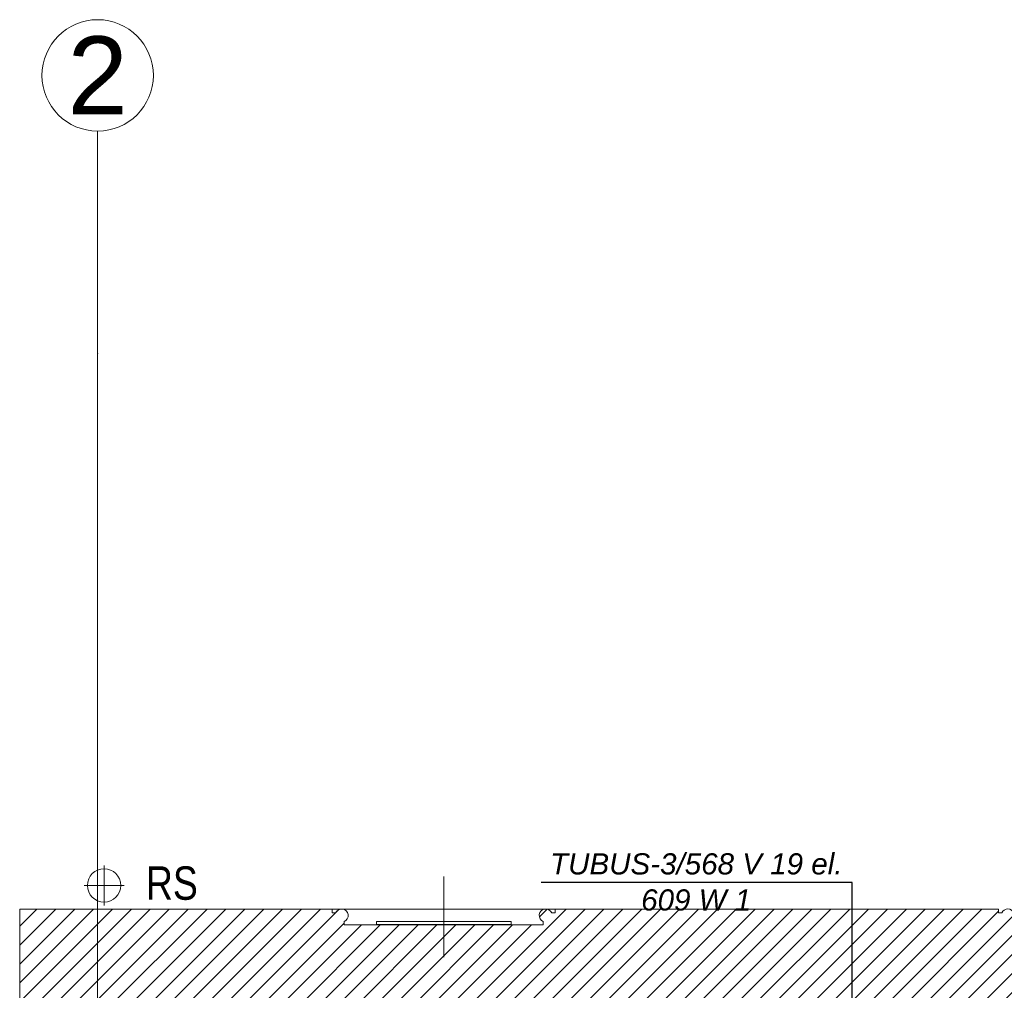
# Model space of a CAD drawing. Header units: millimetres. Extents: x -573548 to 674770, y -210017 to -47794.
# Tile 31 of 234: x 87263 to 91683, y -143400 to -139042. Entities that reach past the tile are written whole.
import ezdxf
from ezdxf.enums import TextEntityAlignment as Align

# ---------------------------------------------------------------- set-up
doc = ezdxf.new("R2010")
doc.units = ezdxf.units.MM
for name, color, linetype, lineweight in [('A.05 RZUT 1 PIĘTRA_is$0$Drawing & Figure_Nr_pióra__18', 8, 'Continuous', 9), ('A.05 RZUT 1 PIĘTRA_is$0$OKNO_DETAL_Nr_pióra__8', 8, 'Continuous', 9), ('A.05 RZUT 1 PIĘTRA_is$0$opisy inne_Nr_pióra__1', 8, 'Continuous', 9), ('A.05 RZUT 1 PIĘTRA_is$0$OSIE_Nr_pióra__1', 8, 'Continuous', 9), ('A.05 RZUT 1 PIĘTRA_is$0$RURY SPUSTOWE_Nr_pióra__3', 8, 'Continuous', 9), ('A.05 RZUT 1 PIĘTRA_is$0$Structural - Bearing_Nr_pióra__21', 8, 'Continuous', 9), ('A.05 RZUT 1 PIĘTRA_is$0$Structural - Grid', 8, 'Continuous', 9), ('A.05 RZUT 1 PIĘTRA_is$0$Structural - Grid_Nr_pióra__17', 8, 'Continuous', 9)]:
    doc.layers.add(name, color=color, linetype=linetype, lineweight=lineweight)
doc.layers.add('SAN_Etykiety grzejników CO na rzucie', color=7, linetype='Continuous')
doc.styles.add('A.05 RZUT 1 PIĘTRA_is$0$STYL_AUTOMATYCZNY_1', font='arial.ttf')
doc.styles.add('A.05 RZUT 1 PIĘTRA_is$0$STYL_AUTOMATYCZNY_4', font='arial.ttf', dxfattribs={"width": 0.8})
doc.styles.add('Etykiety grzejników CO na rzucie', font='ariali.ttf')

# ---------------------------------------------------------------- blocks, each defined once
blk = doc.blocks.new('A.05 RZUT 1 PIĘTRA_is$0$Standardowy znacznik osi_2')
at = {"layer": 'A.05 RZUT 1 PIĘTRA_is$0$Structural - Grid_Nr_pióra__17'}
for p, q in [((1000, 0), (17853.1, 0)), ((17853.1, 0), (18853.1, 0))]:
    blk.add_line(p, q, dxfattribs=at)
blk.add_circle((19103.1, 0), 250, dxfattribs=at)
blk.add_point((17853.1, 0), dxfattribs=at)
blk.add_point((17853.1, 0), dxfattribs=at)
at = {"layer": 'A.05 RZUT 1 PIĘTRA_is$0$Structural - Grid_Nr_pióra__17', "style": 'A.05 RZUT 1 PIĘTRA_is$0$STYL_AUTOMATYCZNY_1'}
for tag, p in [('AC_MarkerText_1_0', (5, -80)), ('AC_MarkerText_1_1', (19358.1, -80))]:
    blk.add_attdef(tag, text='', height=350, rotation=270, dxfattribs=at).set_placement(p, align=Align.TOP_CENTER)
blk = doc.blocks.new('A.05 RZUT 1 PIĘTRA_is')
at = {"layer": 'A.05 RZUT 1 PIĘTRA_is$0$Drawing & Figure_Nr_pióra__18'}
h = blk.add_hatch(dxfattribs=at)
h.set_pattern_fill('Common_Brick_0001', color=256, style=0, pattern_type=2)
h.set_pattern_definition([(45, (0, 0), (-42.426407, 42.426407), [])])
h.paths.add_polyline_path([(87547.3, -93779), (87547.3, -93919), (87823.3, -93919), (88273.3, -93862.9), (88273.3, -93782.9), (91703.3, -93782.9), (91703.3, -94482.9), (91703.3, -97341), (91703.3, -98112.9), (91554.1, -98112.9), (91554.1, -98242.8), (91554.1, -98502.9), (91644.1, -98502.9), (91644.1, -98860.5), (91644.1, -98887.1), (91671.2, -98887.1), (91671.2, -98912.9), (91774.1, -98912.9), (91774.2, -98862.9), (91784.1, -98862.9), (91784.1, -98532.9), (92084.1, -98532.9), (92084.1, -98041), (92084.1, -98041), (92016.7, -98041), (91846.8, -98041), (91847.8, -97341), (91852.2, -94482.9), (91853.3, -93781.9), (91983.5, -93781.9), (92075.1, -93397.8), (92075.1, -93255.2), (92061.8, -93135.2), (92052.3, -93135.2, -0.383982), (92016.8, -93099.9), (92004.4, -93099.9), (92004.4, -93084.9, 1.205804), (91956.6, -93052.7), (91941.8, -93052.7), (91941.8, -93035.2), (91859.2, -93035.2), (90033.3, -93035.2), (89950.7, -93035.2), (89950.7, -93052.7), (89935.9, -93052.7, 0.263086), (89912.9, -93035.2), (89905, -93035.2, 0.761796), (89897.5, -93091.3), (89897.5, -93106.1), (89450.7, -93106.1), (89003.9, -93106.1), (89003.9, -93091.3, 0.761796), (88996.4, -93035.2), (88988.4, -93035.2, 0.263086), (88965.5, -93052.7), (88950.7, -93052.7), (88950.7, -93035.2), (87547.3, -93035.2), (87547.3, -93661)])
h.paths.add_polyline_path([(91854.1, -98374.7), (91714.1, -98374.7), (91714.1, -98365.3), (91847.9, -98234.7), (91854.1, -98234.7)], flags=0)
at = {"layer": 'A.05 RZUT 1 PIĘTRA_is$0$OKNO_DETAL_Nr_pióra__8'}
for p, q in [((89450.7, -92889.6), (89450.7, -93251.5)), ((88950.7, -93035.2), (89950.7, -93035.2))]:
    blk.add_line(p, q, dxfattribs=at)
at = {"layer": 'A.05 RZUT 1 PIĘTRA_is$0$OSIE_Nr_pióra__1'}
for p, q in [((87926.4, -93019.3), (87926.4, -92839.3)), ((87836.4, -92929.3), (88016.4, -92929.3))]:
    blk.add_line(p, q, dxfattribs=at)
at = {"layer": 'A.05 RZUT 1 PIĘTRA_is$0$RURY SPUSTOWE_Nr_pióra__3'}
blk.add_circle((87926.4, -92929.3), 75, dxfattribs=at)
at = {"layer": 'A.05 RZUT 1 PIĘTRA_is$0$Structural - Bearing_Nr_pióra__21'}
for p, q in [((87547.3, -93035.2), (87547.3, -93661)), ((87547.3, -93035.2), (88950.7, -93035.2)), ((90033.3, -93035.2), (91859.2, -93035.2))]:
    blk.add_line(p, q, dxfattribs=at)
for points in [[(88868, -93035.2), (88950.7, -93035.2), (88950.7, -93052.7), (88965.5, -93052.7, -1.478383), (89003.9, -93091.3), (89003.9, -93106.1), (89450.7, -93106.1)], [(90033.3, -93035.2), (89950.7, -93035.2), (89950.7, -93052.7), (89935.9, -93052.7, 1.478383), (89897.5, -93091.3), (89897.5, -93106.1), (89450.7, -93106.1)], [(91859.2, -93035.2), (91941.8, -93035.2), (91941.8, -93052.7), (91956.6, -93052.7, -1.205804), (92004.4, -93084.9), (92004.4, -93099.9), (92016.8, -93099.9, 0.383982), (92052.3, -93135.2), (92061.8, -93135.2), (92075.1, -93255.2), (92075.1, -93397.8)]]:
    blk.add_lwpolyline(points, format="xyb", dxfattribs=at)
blk.add_lwpolyline([(89149.3, -93105.1), (89754.2, -93105.1), (89754.2, -93091.9), (89149.3, -93091.9)], close=True, dxfattribs=at)
at = {"layer": 'A.05 RZUT 1 PIĘTRA_is$0$Structural - Grid'}
ref = blk.add_blockref('A.05 RZUT 1 PIĘTRA_is$0$Standardowy znacznik osi_2', (87897.3, -108395.1), dxfattribs=dict(at, zscale=1000, rotation=90))
ref.add_attrib('AC_MarkerText_1_1', '2', dxfattribs={"layer": 'A.05 RZUT 1 PIĘTRA_is$0$Structural - Grid_Nr_pióra__17', "color": 20, "lineweight": 15, "true_color": 0xf73328, "height": 350, "rotation": 360, "style": 'A.05 RZUT 1 PIĘTRA_is$0$STYL_AUTOMATYCZNY_1'}).set_placement((87897.3, -89116.9), align=Align.TOP_CENTER)
at = {"layer": 'A.05 RZUT 1 PIĘTRA_is$0$opisy inne_Nr_pióra__1', "insert": (88230.5, -92919.8), "char_height": 150, "attachment_point": 5, "style": 'A.05 RZUT 1 PIĘTRA_is$0$STYL_AUTOMATYCZNY_4'}
blk.add_mtext('\\A1;{\\pqc;\\fArial|b0|i0|c238|p0;\\W0.800000;RS}', dxfattribs=at)

msp = doc.modelspace()

# ---------------------------------------------------------------- linework, layer by layer
at = {"layer": 'SAN_Etykiety grzejników CO na rzucie'}
for p, q in [((91000.8, -142916), (89603.8, -142916)), ((91000.8, -143896), (91000.8, -142916))]:
    msp.add_line(p, q, dxfattribs=at)

# ---------------------------------------------------------------- block references
at = {"color": 150}
msp.add_blockref('A.05 RZUT 1 PIĘTRA_is', (-284.4, -50000), dxfattribs=at)

# ---------------------------------------------------------------- texts
at = {"layer": 'SAN_Etykiety grzejników CO na rzucie', "style": 'Etykiety grzejników CO na rzucie'}
for s, p in [('TUBUS-3/568 V 19 el.', (89643.8, -142880)), ('609 W 1', (90052.8, -143042))]:
    msp.add_text(s, height=95, dxfattribs=at).set_placement(p)

doc.saveas('drawing.dxf')
